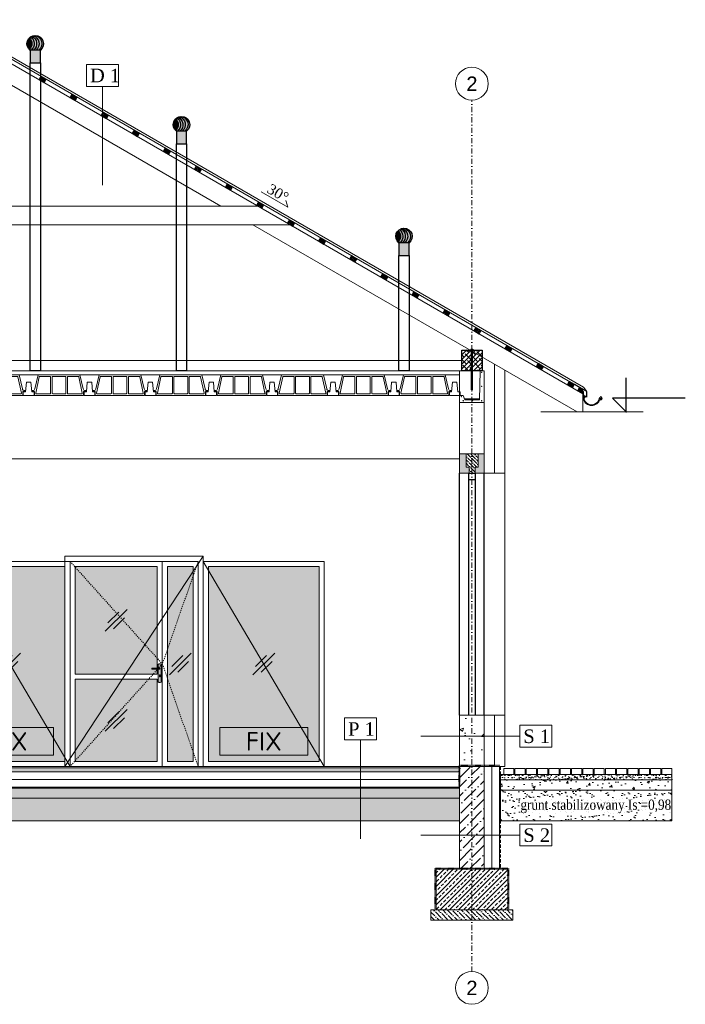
# Model space of a CAD drawing. Header units: millimetres. Extents: x -6697 to 21546, y -3389 to 18959.
# Tile 135 of 153: x 9009 to 9658, y -849 to 112. Entities that reach past the tile are written whole.
import ezdxf
from ezdxf.enums import TextEntityAlignment as Align

# ---------------------------------------------------------------- set-up
doc = ezdxf.new("R2010")
doc.units = ezdxf.units.MM
for name, pattern in [('0.5_0.5', [1, 0.5, -0.5]), ('ArcadiaLine11650385385916647520', [4, 2, -2]), ('ArcadiaLine3449077713', [0]), ('DASHDOT', [1, 0.5, -0.25, 0, -0.25]), ('DASHED2', [9.525, 6.35, -3.175]), ('DO', [1, 0.5, -0.24, 0.02, -0.24])]:
    doc.linetypes.add(name, pattern=pattern)
for name, color, linetype, lineweight in [('_0', 7, 'Continuous', 0), ('BS_3d-krokiew', 42, 'Continuous', 5), ('Dachy', 7, 'Continuous', 9), ('elewacja_projektowana', 7, 'Continuous', 5), ('elewacje', 7, 'Continuous', 9), ('IZOLACJA', 2, 'Continuous', 15), ('obrobki', 8, 'Continuous', 35), ('sciany_wew', 7, 'Continuous', 18), ('sciany_zew', 7, 'Continuous', 35), ('stolarka', 7, 'Continuous', 5)]:
    doc.layers.add(name, color=color, linetype=linetype, lineweight=lineweight)
for name, color, linetype in [('A-DRZ', 3, 'Continuous'), ('BA_3d-opis', 2, 'Continuous'), ('BS_osd', 1, 'DO'), ('BS_sru', 7, 'Continuous'), ('opisy', 7, 'Continuous')]:
    doc.layers.add(name, color=color, linetype=linetype)
doc.layers.add('pomocnicza', color=6, linetype='Continuous', lineweight=20, plot=False)
doc.layers.add('rury', color=7, linetype='Continuous', true_color=0xb8b8b8)
doc.styles.add('BIKTS', font='bikromsw.shx', dxfattribs={"width": 0.85})
doc.styles.add('ISO', font='isocpeur.ttf')
doc.styles.add('ISOC', font='isocpeur.ttf')
doc.styles.add('R_G ISOC', font='isocpeur.ttf')
doc.styles.add('SCIANY-100', font='ROMANS.SHX')
doc.styles.get("Standard").update_dxf_attribs({"font": 'arial.ttf'})
doc.linetypes.add('GRADZINOWANIE', pattern='A,0.00254,-2.54,[134,ltypeshp.shx,S=2.54,R=0,X=-2.54,Y=0],-5.08,[134,ltypeshp.shx,S=2.54,R=180,X=2.54,Y=0],-2.54', length=10.16254)

# ---------------------------------------------------------------- blocks, each defined once
blk = doc.blocks.new('m16')
at = {"layer": 'BS_osd', "ltscale": 0.5}
blk.add_line((-0.5, 28.16), (-0.5, -11.62), dxfattribs=at)
at = {"layer": 'BS_sru'}
for p, q in [((-1.5, 27.26), (-1.5, 27.46)), ((0.5, 27.46), (-1.5, 27.46)), ((-1.48, 28.09), (-1.48, 27.46)), ((0.48, 27.46), (-1.48, 27.46)), ((0.24, 28.16), (-1.24, 28.16)), ((-1, -4.82), (-1, 27.26)), ((-0.99, 28.09), (-0.99, 27.46)), ((-0.01, 28.09), (-0.01, 27.46)), ((0, -4.82), (0, 27.26)), ((0.48, 28.09), (0.48, 27.46)), ((0.5, 27.26), (0.5, 27.46)), ((-1, -11.42), (-1, -4.82)), ((0, -11.42), (0, -4.82)), ((0, -11.42), (-1, -11.42))]:
    blk.add_line(p, q, dxfattribs=at)
for centre, radius, start, end in [((-1.24, 27.7), 0.465, 58.15533, 121.84467), ((-0.5, 26.41), 1.76, 73.76424, 106.23576), ((0.24, 27.7), 0.465, 58.15533, 121.84467)]:
    blk.add_arc(centre, radius, start, end, dxfattribs=at)
at = {"layer": 'opisy'}
blk.add_line((0.5, 27.26), (-1.5, 27.26), dxfattribs=at)
blk = doc.blocks.new('nadproże KZN wieńcowe terriva 24 x 31')
at = {"color": 1, "linetype": 'ArcadiaLine3449077713', "lineweight": 5}
for p, q in [((-24, 0), (-24, 31)), ((-24, 31), (-20, 31)), ((-19.5, 2.5), (-20, 31)), ((-24, 0), (0, 0)), ((-19.518, 3.5), (-4.667, 3.5)), ((-19.5, 2.5), (-5, 2.5)), ((-3.5, 7), (-5, 2.5)), ((0, 7), (-3.5, 7)), ((0, 0), (0, 7))]:
    blk.add_line(p, q, dxfattribs=at)
at = {"color": 3, "linetype": 'ArcadiaLine3449077713', "lineweight": 5}
for centre in [(-21.5, 29.5), (-21.5, 15.8), (-21.5, 1.7), (-12.5, 1.7), (-3.5, 1.7), (-1.6, 5.75)]:
    blk.add_circle(centre, 0.25, dxfattribs=at)
blk = doc.blocks.new('3kreseczki szyby')
at = {"layer": 'stolarka', "lineweight": 5}
for points in [[(-10.61, -10.61), (10.61, 10.61)], [(-8.13, -2.47), (2.47, 8.13)], [(-2.47, -8.13), (8.13, 2.47)]]:
    blk.add_lwpolyline(points, dxfattribs=at)
blk = doc.blocks.new('*T168')
at = {"layer": 'stolarka', "color": 0, "linetype": 'ByBlock', "lineweight": -2, "transparency": 16777216}
for p, q in [((0, 0), (85.99, 0)), ((0, 0), (0, -27)), ((85.99, 0), (85.99, -27)), ((0, -27), (85.99, -27))]:
    blk.add_line(p, q, dxfattribs=at)
at = {"layer": 'stolarka', "color": 0, "transparency": 16777216, "insert": (43, -13.5), "char_height": 18, "width": 82.9912, "attachment_point": 5, "style": 'R_G ISOC'}
blk.add_mtext('FIX', dxfattribs=at)
blk = doc.blocks.new('okno 118x200 fix')
at = {"layer": 'elewacje', "true_color": 0x7fbfff}
h = blk.add_hatch(color=151, dxfattribs=at)
h.dxf.hatch_style = 1
h.paths.add_polyline_path([(5, 195), (113, 195), (113, 5), (5, 5)])
at = {"layer": 'pomocnicza'}
blk.add_lwpolyline([(0, 200), (118, 0)], dxfattribs=at)
at = {"layer": 'stolarka'}
for points in [[(0, 200), (118, 200), (118, 0), (0, 0)], [(5, 195), (113, 195), (113, 5), (5, 5)]]:
    blk.add_lwpolyline(points, close=True, dxfattribs=at)
blk.add_blockref('*T168', (16, 38))
at = {"layer": 'elewacje'}
blk.add_blockref('3kreseczki szyby', (59, 100), dxfattribs=at)
blk = doc.blocks.new('klamka')
at = {"layer": 'stolarka'}
h = blk.add_hatch(color=250, dxfattribs=at)
h.dxf.hatch_style = 1
edge = h.paths.add_edge_path()
edge.add_line((-0.38, 13.96), (-7.88, 13.96))
edge.add_line((-7.88, 13.96), (-7.88, 13.46))
edge.add_arc((-7.38, 13.46), 0.5, 180, 270)
edge.add_line((-7.38, 12.96), (0.12, 12.96))
edge.add_line((0.12, 12.96), (0.12, 13.46))
edge.add_arc((-0.38, 13.46), 0.5, 0, 90)
h = blk.add_hatch(color=250, dxfattribs=at)
h.dxf.hatch_style = 1
h.paths.add_polyline_path([(1.5, 17, 0.414214), (0.5, 18), (-0.5, 18, 0.414214), (-1.5, 17), (-1.5, 13.96), (-0.38, 13.96, -0.414214), (0.12, 13.46), (0.12, 12.96), (-1.5, 12.96), (-1.5, 1, 0.414214), (-0.5, 0), (0.5, 0, 0.414214), (1.5, 1)])
h.paths.add_polyline_path([(-0.1, 7.49), (0.1, 7.49, -0.414214), (0.4, 7.19), (0.4, 5.79, -0.414214), (0.1, 5.49), (-0.1, 5.49, -0.414214), (-0.4, 5.79), (-0.4, 7.19, -0.414214)], flags=16)
h = blk.add_hatch(color=9, dxfattribs=at)
h.dxf.hatch_style = 1
h.paths.add_polyline_path([(0.4, 7.19, 0.414214), (0.1, 7.49), (-0.1, 7.49, 0.414214), (-0.4, 7.19), (-0.4, 5.79, 0.414214), (-0.1, 5.49), (0.1, 5.49, 0.414214), (0.4, 5.79)])
for points in [[(-0.38, 13.96), (-7.88, 13.96), (-7.88, 13.46, 0.414214), (-7.38, 12.96), (0.12, 12.96), (0.12, 13.46, 0.414214)], [(0.1, 5.49), (-0.1, 5.49, -0.414214), (-0.4, 5.79), (-0.4, 7.19, -0.414214), (-0.1, 7.49), (0.1, 7.49, -0.414214), (0.4, 7.19), (0.4, 5.79, -0.414214)]]:
    blk.add_lwpolyline(points, format="xyb", close=True, dxfattribs=at)
blk.add_lwpolyline([(-1.5, 13.96), (-1.5, 17, -0.414214), (-0.5, 18), (0.5, 18, -0.414214), (1.5, 17), (1.5, 1, -0.414214), (0.5, 0), (-0.5, 0, -0.414214), (-1.5, 1), (-1.5, 12.96)], format="xyb", dxfattribs=at)
blk = doc.blocks.new('drzwi 135x200 białe')
at = {"layer": 'elewacje', "true_color": 0x7fbfff}
h = blk.add_hatch(color=151, dxfattribs=at)
h.dxf.hatch_style = 1
h.paths.add_polyline_path([(10, 195), (90, 195), (90, 90), (10, 90)])
h.paths.add_polyline_path([(100, 195), (125, 195), (125, 5), (100, 5)])
h.paths.add_polyline_path([(10, 85), (90, 85), (90, 5), (10, 5)])
at = {"layer": 'pomocnicza'}
blk.add_lwpolyline([(135, 205), (0, 0)], dxfattribs=at)
at = {"layer": 'stolarka'}
for points in [[(0, 205), (135, 205), (135, 0), (0, 0)], [(5, 200), (95, 200), (95, 0), (5, 0)], [(10, 195), (90, 195), (90, 90), (10, 90)], [(95, 200), (130, 200), (130, 0), (95, 0)], [(100, 195), (125, 195), (125, 5), (100, 5)], [(10, 85), (90, 85), (90, 5), (10, 5)]]:
    blk.add_lwpolyline(points, close=True, dxfattribs=at)
blk.add_lwpolyline([(5, 200), (95, 200), (95, 0)], dxfattribs=at)
at = {"layer": 'stolarka', "linetype": 'ArcadiaLine11650385385916647520', "ltscale": 0.5}
for points in [[(5, 200), (95, 100), (5, 0)], [(130, 200), (95, 100), (130, 0)]]:
    blk.add_lwpolyline(points, dxfattribs=at)
at = {"layer": 'elewacje'}
for p in [(50, 142.5), (112.5, 100), (50, 45)]:
    blk.add_blockref('3kreseczki szyby', p, dxfattribs=at)
at = {"layer": 'stolarka'}
blk.add_blockref('klamka', (92.5, 82), dxfattribs=at)
blk = doc.blocks.new('postak')
at = {"color": 3, "lineweight": 5}
for p, q in [((12700.5, -8265), (12668.1, -8400.6)), ((12711.4, -8284), (12677.5, -8444.4)), ((12700.5, -8265), (13108.5, -8265)), ((12716.3, -8280), (12817.4, -8280)), ((12822.4, -8285), (12822.4, -8445)), ((12837.4, -8285), (12837.4, -8445)), ((12842.4, -8280), (12966.7, -8280)), ((12971.7, -8285), (12971.7, -8445)), ((12986.7, -8285), (12986.7, -8445)), ((12991.7, -8280), (13092.8, -8280)), ((13097.6, -8283.8), (13131.6, -8445)), ((13108.5, -8265), (13141, -8400.6)), ((12640.5, -8428), (12640.5, -8418)), ((12640.5, -8418), (12648.3, -8418)), ((12640.5, -8428), (12664.5, -8428)), ((12664.5, -8465), (12664.5, -8428)), ((12682.5, -8450), (12817.4, -8450)), ((12842.4, -8450), (12966.7, -8450)), ((12991.7, -8450), (13126.6, -8450)), ((13144.5, -8428), (13168.5, -8428)), ((13144.5, -8465), (13144.5, -8428)), ((13160.8, -8418), (13168.5, -8418)), ((13168.5, -8428), (13168.5, -8418)), ((12664.5, -8465), (13144.5, -8465))]:
    blk.add_line(p, q, dxfattribs=at)
for centre, radius, start, end in [((12716.3, -8285), 5, 90, 168.08074), ((12817.4, -8285), 5, 0, 90), ((12842.4, -8285), 5, 90, 180), ((12966.7, -8285), 5, 0, 90), ((12991.7, -8285), 5, 90, 180), ((13092.8, -8285), 5, 13.45336, 90), ((12648.3, -8398), 20, 270, 352.58851), ((12682.5, -8445), 5, 172.58851, 270), ((12817.4, -8445), 5, 270, 0), ((12842.4, -8445), 5, 180, 270), ((12966.7, -8445), 5, 270, 0), ((12991.7, -8445), 5, 180, 270), ((13126.6, -8445), 5, 270, 7.41149), ((13160.8, -8398), 20, 187.41149, 270)]:
    blk.add_arc(centre, radius, start, end, dxfattribs=at)
blk = doc.blocks.new('*U367')
blk.add_lwpolyline([(1220.14, 359.18), (1162.5, 359.18), (1162.5, 379.18)])
blk.add_lwpolyline([(1162.5, 345.85), (1162.5, 359.18), (1149.17, 359.18)], close=True)
for p in [(1162.5, 345.85), (0, 0)]:
    blk.add_point(p)
at = {"style": 'ISOC', "flags": 2}
blk.add_attdef('WYSOKOŚĆ', text='', height=10, dxfattribs=at).set_placement((1165.15, 359.18), align=Align.BOTTOM_LEFT)
blk = doc.blocks.new('rynna')
at = {"layer": 'Dachy', "color": 8, "true_color": 0x757575}
for p, q in [((-17.17, -6.95), (-17.14, -7.44)), ((-16.75, -9.43), (-16.9, -8.78)), ((-0.74, -8.16), (-0.74, -2.17)), ((-0.25, -2.17), (-0.74, -2.17)), ((-0.25, -8.16), (-0.25, -3.62))]:
    blk.add_line(p, q, dxfattribs=at)
at = {"layer": 'Dachy', "color": 8, "lineweight": 30, "true_color": 0x757575}
for p, q in [((-3.71, -2.59), (-3.71, -7.74)), ((-3.71, -7.74), (-2.47, -6.45))]:
    blk.add_line(p, q, dxfattribs=at)
at = {"layer": 'Dachy', "color": 8, "true_color": 0x757575}
for points in [[(-0.74, -7.18), (-0.94, -5.79, 0.735368), (-1.17, -5.75), (-2.04, -7.53, 0.185047), (-2.04, -7.62), (-1.69, -8.87)], [(-0.74, -7.98), (-1, -6.2, 0.735368), (-1.23, -6.16), (-1.9, -7.54, 0.185047), (-1.91, -7.63), (-1.57, -8.83)]]:
    blk.add_lwpolyline(points, format="xyb", dxfattribs=at)
blk.add_lwpolyline([(-0.25, -2.17), (0, -2.17), (0, -5.7), (-0.25, -5.7)], close=True, dxfattribs=at)
for centre, radius, start, end in [((-17.05, -8.73), 1.78, 94.11771, 275.41696), ((-17.05, -8.73), 1.29, 94.11771, 275.41696), ((-17, -8.79), 1.01, 1.69516, 180), ((-17, -8.79), 1.01, 180, 259.80116), ((-17.26, -9.23), 0.552, 278.75713, 338.66039), ((-8.53, -7.55), 8.3, 203.81577, 355.82038), ((-8.53, -7.55), 7.56, 187.41271, 10.19293), ((-8.53, -7.55), 7.81, 203.18701, 355.54869), ((-17.14, -11.94), 1.45, 42.65252, 83.76767), ((-17.14, -11.94), 1.94, 42.65252, 83.76767)]:
    blk.add_arc(centre, radius, start, end, dxfattribs=at)
blk = doc.blocks.new('nasada')
h = blk.add_hatch(color=8)
h.set_gradient(color1=(117, 117, 117), rotation=90, one_color=1, tint=1, name='CURVED')
h.paths.add_polyline_path([(29813.2, 8474.78), (29814.86, 8474.78, -0.66831), (29819.08, 8488.98, 0.746061)])
h = blk.add_hatch(color=8)
h.set_gradient(color1=(117, 117, 117), rotation=90, one_color=1, tint=1, name='CURVED')
h.paths.add_polyline_path([(29820.38, 8488.73, 0.041444), (29819.08, 8488.98, 0.66831), (29814.86, 8474.78), (29817.47, 8474.78, -0.609971)])
h = blk.add_hatch(color=8)
h.set_gradient(color1=(117, 117, 117), rotation=90, one_color=1, tint=1, name='CURVED')
h.paths.add_polyline_path([(29817.47, 8474.78), (29819.82, 8474.78, -0.557597), (29821.56, 8488.31, 0.039082), (29820.38, 8488.73, 0.609971)])
h = blk.add_hatch(color=8)
h.set_gradient(color1=(117, 117, 117), rotation=90, one_color=1, tint=1, name='CURVED')
h.paths.add_polyline_path([(29819.82, 8474.78), (29822.2, 8474.78, -0.503033), (29822.75, 8487.64, 0.042611), (29821.56, 8488.31, 0.557597)])
h = blk.add_hatch(color=8)
h.set_gradient(color1=(117, 117, 117), rotation=90, one_color=1, tint=1, name='CURVED')
h.paths.add_polyline_path([(29823.88, 8486.71, 0.045767), (29822.75, 8487.64, 0.503033), (29822.2, 8474.78), (29823.3, 8474.78, 0.024385), (29823.88, 8475.3, -0.418035)])
h = blk.add_hatch(color=8)
h.set_gradient(color1=(117, 117, 117), rotation=90, one_color=1, tint=1, name='CURVED')
h.paths.add_polyline_path([(29825.16, 8485.07, 0.065216), (29823.88, 8486.71, 0.418035), (29823.88, 8475.3, 0.065216), (29825.16, 8476.94, -0.272144)])
h = blk.add_hatch(color=8)
h.set_gradient(color1=(117, 117, 117), rotation=90, one_color=1, tint=1, name='CURVED')
h.paths.add_polyline_path([(29825.16, 8476.94, 0.272144), (29825.16, 8485.07, 0.272144)])
h = blk.add_hatch(color=8)
h.set_gradient(color1=(117, 117, 117), one_color=1, tint=1, name='CYLINDER')
h.paths.add_polyline_path([(29813.22, 8462.3), (29823.28, 8462.3), (29823.28, 8474.78), (29813.22, 8474.78)])
at = {"layer": 'rury'}
blk.add_lwpolyline([(29813.22, 8474.78), (29823.28, 8474.78), (29823.28, 8462.3), (29813.22, 8462.3)], close=True, dxfattribs=at)
for centre, start, end in [((29818.25, 8481.01), 308.88666, 231.11334), ((29819.91, 8481.01), 95.93991, 230.96076), ((29822.52, 8481.01), 105.43277, 230.96076), ((29824.87, 8481.01), 114.3852, 230.96076), ((29827.25, 8481.01), 124.14511, 230.96076), ((29829.52, 8481.01), 134.62673, 225.37327), ((29832.07, 8481.01), 149.55197, 210.44803)]:
    blk.add_arc(centre, 8.02, start, end, dxfattribs=at)

msp = doc.modelspace()

# ---------------------------------------------------------------- hatches: boundary and pattern name
h = msp.add_hatch()
h.set_pattern_fill('ANSI38', color=0, style=0)
h.set_pattern_definition([(45, (10322.4027, -127.862), (-2.245064, 2.245064), []), (135, (10322.4027, -127.862), (-6.735192, 2.245064), [7.9375, -4.7625])])
h.paths.add_polyline_path([(9460.01, -230.86), (9440.01, -230.86), (9440.01, -210.86), (9460.01, -210.86)])
at = {"layer": 'BS_3d-krokiew'}
h = msp.add_hatch(dxfattribs=at)
h.set_pattern_fill('ANSI38', color=256, scale=0.25, angle=35, style=0)
h.set_pattern_definition([(110, (15816.2989, -1108.786), (0.74588102, 0.27147849), []), (20, (15816.2989, -1108.786), (1.76324052, -0.20292404), [1.984375, -1.190625])])
h.paths.add_polyline_path([(9032.74, 49.94), (9027.55, 52.94), (9029.55, 56.41), (9034.74, 53.41)])
h = msp.add_hatch(dxfattribs=at)
h.set_pattern_fill('ANSI38', color=256, scale=0.25, angle=35, style=0)
h.set_pattern_definition([(110, (15846.6098, -1126.286), (0.74588102, 0.27147849), []), (20, (15846.6098, -1126.286), (1.76324052, -0.20292404), [1.984375, -1.190625])])
h.paths.add_polyline_path([(9063.05, 32.44), (9057.86, 35.44), (9059.86, 38.91), (9065.05, 35.91)])
h = msp.add_hatch(dxfattribs=at)
h.set_pattern_fill('ANSI38', color=256, scale=0.25, angle=35, style=0)
h.set_pattern_definition([(110, (15876.92066, -1143.786), (0.74588102, 0.27147849), []), (20, (15876.92066, -1143.786), (1.76324052, -0.20292404), [1.984375, -1.190625])])
h.paths.add_polyline_path([(9093.37, 14.94), (9088.17, 17.94), (9090.17, 21.41), (9095.37, 18.41)])
h = msp.add_hatch(dxfattribs=at)
h.set_pattern_fill('ANSI38', color=256, scale=0.25, angle=35, style=0)
h.set_pattern_definition([(110, (15907.23155, -1161.286), (0.74588102, 0.27147849), []), (20, (15907.23155, -1161.286), (1.76324052, -0.20292404), [1.984375, -1.190625])])
h.paths.add_polyline_path([(9123.68, -2.56), (9118.48, 0.44), (9120.48, 3.91), (9125.68, 0.91)])
h = msp.add_hatch(dxfattribs=at)
h.set_pattern_fill('ANSI38', color=256, scale=0.25, angle=35, style=0)
h.set_pattern_definition([(110, (15937.5424, -1178.786), (0.74588102, 0.27147849), []), (20, (15937.5424, -1178.786), (1.76324052, -0.20292404), [1.984375, -1.190625])])
h.paths.add_polyline_path([(9153.99, -20.06), (9148.79, -17.06), (9150.79, -13.59), (9155.99, -16.59)])
h = msp.add_hatch(dxfattribs=at)
h.set_pattern_fill('ANSI38', color=256, scale=0.25, angle=35, style=0)
h.set_pattern_definition([(110, (15967.8533, -1196.286), (0.74588102, 0.27147849), []), (20, (15967.8533, -1196.286), (1.76324052, -0.20292404), [1.984375, -1.190625])])
h.paths.add_polyline_path([(9184.3, -37.56), (9179.1, -34.56), (9181.1, -31.09), (9186.3, -34.09)])
h = msp.add_hatch(dxfattribs=at)
h.set_pattern_fill('ANSI38', color=256, scale=0.25, angle=35, style=0)
h.set_pattern_definition([(110, (15998.1642, -1213.786), (0.74588102, 0.27147849), []), (20, (15998.1642, -1213.786), (1.76324052, -0.20292404), [1.984375, -1.190625])])
h.paths.add_polyline_path([(9214.61, -55.06), (9209.41, -52.06), (9211.41, -48.59), (9216.61, -51.59)])
h = msp.add_hatch(dxfattribs=at)
h.set_pattern_fill('ANSI38', color=256, scale=0.25, angle=35, style=0)
h.set_pattern_definition([(110, (16028.4751, -1231.286), (0.74588102, 0.27147849), []), (20, (16028.4751, -1231.286), (1.76324052, -0.20292404), [1.984375, -1.190625])])
h.paths.add_polyline_path([(9244.92, -72.56), (9239.72, -69.56), (9241.72, -66.09), (9246.92, -69.09)])
h = msp.add_hatch(dxfattribs=at)
h.set_pattern_fill('ANSI38', color=256, scale=0.25, angle=35, style=0)
h.set_pattern_definition([(110, (16058.786, -1248.786), (0.74588102, 0.27147849), []), (20, (16058.786, -1248.786), (1.76324052, -0.20292404), [1.984375, -1.190625])])
h.paths.add_polyline_path([(9275.23, -90.06), (9270.03, -87.06), (9272.03, -83.59), (9277.23, -86.59)])
h = msp.add_hatch(dxfattribs=at)
h.set_pattern_fill('ANSI38', color=256, scale=0.25, angle=35, style=0)
h.set_pattern_definition([(110, (16089.0969, -1266.286), (0.74588102, 0.27147849), []), (20, (16089.0969, -1266.286), (1.76324052, -0.20292404), [1.984375, -1.190625])])
h.paths.add_polyline_path([(9305.54, -107.56), (9300.35, -104.56), (9302.35, -101.09), (9307.54, -104.09)])
h = msp.add_hatch(dxfattribs=at)
h.set_pattern_fill('ANSI38', color=256, scale=0.25, angle=35, style=0)
h.set_pattern_definition([(110, (16119.4078, -1283.786), (0.74588102, 0.27147849), []), (20, (16119.4078, -1283.786), (1.76324052, -0.20292404), [1.984375, -1.190625])])
h.paths.add_polyline_path([(9335.85, -125.06), (9330.66, -122.06), (9332.66, -118.59), (9337.85, -121.59)])
h = msp.add_hatch(dxfattribs=at)
h.set_pattern_fill('ANSI38', color=256, scale=0.25, angle=35, style=0)
h.set_pattern_definition([(110, (16149.71866, -1301.286), (0.74588102, 0.27147849), []), (20, (16149.71866, -1301.286), (1.76324052, -0.20292404), [1.984375, -1.190625])])
h.paths.add_polyline_path([(9366.16, -142.56), (9360.97, -139.56), (9362.97, -136.09), (9368.16, -139.09)])
h = msp.add_hatch(dxfattribs=at)
h.set_pattern_fill('ANSI38', color=256, scale=0.25, angle=35, style=0)
h.set_pattern_definition([(110, (16180.02955, -1318.786), (0.74588102, 0.27147849), []), (20, (16180.02955, -1318.786), (1.76324052, -0.20292404), [1.984375, -1.190625])])
h.paths.add_polyline_path([(9396.47, -160.06), (9391.28, -157.06), (9393.28, -153.59), (9398.47, -156.59)])
h = msp.add_hatch(dxfattribs=at)
h.set_pattern_fill('ANSI38', color=256, scale=0.25, angle=35, style=0)
h.set_pattern_definition([(110, (16210.3404, -1336.286), (0.74588102, 0.27147849), []), (20, (16210.3404, -1336.286), (1.76324052, -0.20292404), [1.984375, -1.190625])])
h.paths.add_polyline_path([(9426.78, -177.56), (9421.59, -174.56), (9423.59, -171.09), (9428.78, -174.09)])
h = msp.add_hatch(dxfattribs=at)
h.set_pattern_fill('ANSI38', color=256, scale=0.25, angle=35, style=0)
h.set_pattern_definition([(110, (16240.6513, -1353.786), (0.74588102, 0.27147849), []), (20, (16240.6513, -1353.786), (1.76324052, -0.20292404), [1.984375, -1.190625])])
h.paths.add_polyline_path([(9457.1, -195.06), (9451.9, -192.06), (9453.9, -188.59), (9459.1, -191.59)])
h = msp.add_hatch(dxfattribs=at)
h.set_pattern_fill('ANSI38', color=256, scale=0.25, angle=35, style=0)
h.set_pattern_definition([(110, (16270.9622, -1371.286), (0.74588102, 0.27147849), []), (20, (16270.9622, -1371.286), (1.76324052, -0.20292404), [1.984375, -1.190625])])
h.paths.add_polyline_path([(9487.41, -212.56), (9482.21, -209.56), (9484.21, -206.09), (9489.41, -209.09)])
h = msp.add_hatch(dxfattribs=at)
h.set_pattern_fill('ANSI38', color=256, scale=0.25, angle=35, style=0)
h.set_pattern_definition([(110, (16301.2731, -1388.786), (0.74588102, 0.27147849), []), (20, (16301.2731, -1388.786), (1.76324052, -0.20292404), [1.984375, -1.190625])])
h.paths.add_polyline_path([(9517.72, -230.06), (9512.52, -227.06), (9514.52, -223.59), (9519.72, -226.59)])
h = msp.add_hatch(dxfattribs=at)
h.set_pattern_fill('ANSI38', color=256, scale=0.25, angle=35, style=0)
h.set_pattern_definition([(110, (16331.584, -1406.286), (0.74588102, 0.27147849), []), (20, (16331.584, -1406.286), (1.76324052, -0.20292404), [1.984375, -1.190625])])
h.paths.add_polyline_path([(9548.03, -247.56), (9542.83, -244.56), (9544.83, -241.09), (9550.03, -244.09)])
h = msp.add_hatch(dxfattribs=at)
h.set_pattern_fill('ANSI38', color=256, scale=0.25, angle=-95, style=0)
h.set_pattern_definition([(340, (2826.4668, -4571.66864), (-0.27147849, -0.74588102), []), (250, (2826.4668, -4571.66864), (-1.288837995, -1.22028355), [1.984375, -1.190625])])
h.paths.add_polyline_path([(9558.2, -253.43), (9558.58, -249.03), (9555, -246.96), (9553, -250.43)])
at = {"layer": 'sciany_wew', "lineweight": 5}
h = msp.add_hatch(dxfattribs=at)
h.set_pattern_fill('CONCRETE', color=256, scale=5, pattern_type=2)
h.set_pattern_definition([(50, (-9525.674, -6697.376), (35.86301, -3.137607), [3.75, -41.25]), (355, (-9525.674, -6697.376), (-6.93757, 37.60961), [3, -33]), (100.4514, (-9522.686, -6697.637), (28.92547, 34.47198), [3.18701, -35.057106]), (46.1842, (-9525.674, -6687.376), (53.36205, -8.27595), [5.625, -61.875]), (96.6356, (-9521.23, -6688.065), (46.73314, 48.7059), [4.78051, -52.58565]), (351.1842, (-9525.674, -6687.376), (46.7331, 48.70593), [4.5, -49.5]), (21, (-9520.674, -6689.876), (29.845353, -20.130945), [3.75, -41.25]), (326, (-9520.674, -6689.876), (12.16577, 36.2575), [3, -33]), (71.4514, (-9518.187, -6691.553), (42.01113, 16.126525), [3.18701, -35.057106]), (37.5, (-9525.674, -6697.376), (0.607993, 16.644693), [0, -32.6, 0, -33.5, 0, -33.125]), (7.5, (-9525.674, -6697.376), (13.153477, 19.720586), [0, -19.1, 0, -31.85, 0, -12.625]), (327.5, (-9536.824, -6697.376), (26.691122, -1.127744), [0, -12.5, 0, -39, 0, -51.75]), (317.5, (-9541.824, -6697.376), (29.159308, 5.00525), [0, -16.25, 0, -25.9, 0, -36.75])])
h.paths.add_polyline_path([(9462.01, -566.86), (9438.01, -566.86), (9438.01, -616.86), (9462.01, -616.86)])
at = {"layer": 'sciany_zew', "lineweight": 5}
for points in [[(9438.01, -311.86), (9438.01, -330.86), (9447.23, -330.86), (9447.23, -324.86), (9444.23, -324.86), (9444.23, -311.86)], [(9462.01, -311.86), (9462.01, -330.86), (9453.01, -330.86), (9453.01, -324.86), (9456.01, -324.86), (9456.01, -311.86)]]:
    msp.add_hatch(color=34, dxfattribs=at).paths.add_polyline_path(points)
h = msp.add_hatch(dxfattribs=at)
h.set_pattern_fill('ANSI36', color=256, scale=0.75, angle=90, style=0)
h.set_pattern_definition([(135, (-34288.1586, -5822.8412), (-4.63044456, 1.26284852), [5.953125, -1.190625, 0, -1.190625])])
h.paths.add_polyline_path([(9444.23, -311.86), (9456.01, -311.86), (9456.01, -324.86), (9453.01, -324.86), (9453.01, -330.86), (9447.23, -330.86), (9447.23, -324.86), (9444.23, -324.86)])
h = msp.add_hatch(dxfattribs=at)
h.set_pattern_fill('ANSI36', color=256, style=0)
h.set_pattern_definition([(45, (-22731.0993, -3448.678), (1.68379802, 6.17392608), [7.9375, -1.5875, 0, -1.5875])])
h.paths.add_polyline_path([(8438.01, -618.06), (9438.01, -618.06), (9438.01, -622.06), (8438.01, -622.06)])
h = msp.add_hatch(dxfattribs=at)
h.set_pattern_fill('ANSI36', color=256, scale=2, style=0)
h.set_pattern_definition([(45, (-20934.302, -3448.678), (3.367596, 12.3478522), [15.875, -3.175, 0, -3.175])])
h.paths.add_polyline_path([(9462.01, -616.86), (9438.01, -616.86), (9438.01, -716.86), (9462.01, -716.86)])
h = msp.add_hatch(dxfattribs=at)
h.set_pattern_fill('AR-SAND', color=256, scale=0.75, style=0)
h.set_pattern_definition([(37.5, (-22202.092, -3450.6718), (-0.14173506, 4.33535348), [0, -3.42, 0, -3.825, 0, -3.65625]), (7.5, (-22202.092, -3450.672), (3.9819976, 6.3498286), [0, -1.845, 0, -3.0825, 0, -1.18125]), (327.5, (-22204.8594, -3450.6718), (7.0068192, 0.01273287), [0, -1.125, 0, -4.05, 0, -5.2875]), (317.5, (-22204.8594, -3450.672), (6.7637849, 1.97477), [0, -0.5625, 0, -2.655, 0, -3.0375])])
h.paths.add_polyline_path([(9478.01, -624.86), (9645.15, -624.86), (9645.15, -629.86), (9478.01, -629.86)])
h = msp.add_hatch(dxfattribs=at)
h.set_pattern_fill('AR-CONC', color=256, style=0)
h.set_pattern_definition([(50, (-22202.092, -3450.672), (21.517849, -1.882537), [2.25, -24.75]), (355, (-22202.092, -3450.672), (-4.162544, 22.565759), [1.8, -19.8]), (100.451, (-22200.299, -3450.829), (17.355417, 20.683103), [1.91221, -21.0343]), (46.1842, (-22202.092, -3444.672), (32.017229, -4.965535), [3.375, -37.125]), (96.6356, (-22199.424, -3445.086), (28.039933, 29.2235), [2.86831, -31.5514]), (351.184, (-22202.092, -3444.672), (28.03992, 29.22351), [2.7, -29.7]), (21, (-22199.092, -3446.172), (17.907263, -12.078564), [2.25, -24.75]), (326, (-22199.092, -3446.172), (7.299454, 21.754499), [1.8, -19.8]), (71.4514, (-22197.6, -3447.178), (25.20669, 9.675952), [1.91221, -21.0343]), (37.5, (-22202.092, -3450.672), (0.3647957, 9.9868156), [0, -19.56, 0, -20.1, 0, -19.875]), (7.5, (-22202.092, -3450.672), (7.892086, 11.8323514), [0, -11.46, 0, -19.11, 0, -7.575]), (327.5, (-22208.782, -3450.672), (16.014673, -0.6766462), [0, -7.5, 0, -23.4, 0, -31.05]), (317.5, (-22211.782, -3450.672), (17.495585, 3.0031495), [0, -9.75, 0, -15.54, 0, -22.05])])
h.paths.add_polyline_path([(9478.01, -629.86), (9645.15, -629.86), (9645.15, -639.86), (9478.01, -639.86)])
h = msp.add_hatch(dxfattribs=at)
h.set_pattern_fill('ANSI36', color=256, scale=2, style=0)
h.set_pattern_definition([(45, (-22731.0993, -3451.678), (3.367596, 12.3478522), [15.875, -3.175, 0, -3.175])])
h.paths.add_polyline_path([(8438.01, -637.94), (9438.01, -637.94), (9438.01, -647.94), (8438.01, -647.94)])
h = msp.add_hatch(dxfattribs=at)
h.set_pattern_fill('AR-SAND', color=2, scale=0.2, style=0)
h.set_pattern_definition([(37.5, (-8974.674, -6697.3695), (-0.3200063, 9.7882647), [0, -7.7216, 0, -8.636, 0, -8.255]), (7.5, (-8974.674, -6697.37), (8.990466, 14.336502), [0, -4.1656, 0, -6.9596, 0, -2.667]), (327.5, (-8980.923, -6697.3695), (15.8198474, 0.0287437), [0, -2.54, 0, -9.144, 0, -11.938]), (317.5, (-8980.923, -6697.37), (15.271129, 4.458586), [0, -1.27, 0, -5.9944, 0, -6.858])])
h.paths.add_polyline_path([(9478.01, -639.97), (9645.15, -639.86), (9645.15, -669.86), (9478.01, -669.86)])
h = msp.add_hatch(dxfattribs=at)
h.set_pattern_fill('AR-SAND', color=2, scale=0.2, style=0)
h.set_pattern_definition([(37.5, (-8693.674, -6697.376), (-0.3200063, 9.7882647), [0, -7.7216, 0, -8.636, 0, -8.255]), (7.5, (-8693.674, -6697.376), (8.990466, 14.336502), [0, -4.1656, 0, -6.9596, 0, -2.667]), (327.5, (-8699.923, -6697.376), (15.8198474, 0.0287437), [0, -2.54, 0, -9.144, 0, -11.938]), (317.5, (-8699.923, -6697.376), (15.271129, 4.458586), [0, -1.27, 0, -5.9944, 0, -6.858])])
h.paths.add_polyline_path([(8438.01, -647.94), (9438.01, -647.94), (9438.01, -669.74), (8438.01, -669.74)])
h = msp.add_hatch(dxfattribs=at)
h.set_pattern_fill('ANSI33', color=256)
h.set_pattern_definition([(45, (-33274.3717, -5903.841), (-4.4901281, 4.4901281), []), (45, (-33269.8815, -5903.841), (-4.4901281, 4.4901281), [3.175, -1.5875])])
h.paths.add_polyline_path([(9485.01, -716.86), (9415.01, -716.86), (9415.01, -756.86), (9485.01, -756.86)])
h = msp.add_hatch(dxfattribs=at)
h.set_pattern_fill('ANSI36', color=256, angle=90)
h.set_pattern_definition([(135, (-33274.3717, -5898.8412), (-6.17392608, 1.68379802), [7.9375, -1.5875, 0, -1.5875])])
h.paths.add_polyline_path([(9440.01, -756.86), (9410.01, -756.86), (9410.01, -766.86), (9440.01, -766.86)])
h.paths.add_polyline_path([(9490.01, -756.86), (9440.01, -756.86), (9440.01, -766.86), (9490.01, -766.86)])

# ---------------------------------------------------------------- linework, layer by layer
at = {"color": 4, "linetype": 'DASHED2', "lineweight": 5, "ltscale": 0.5}
for p, q in [((9478.01, -616.86), (9478.01, -716.86)), ((9438.01, -637.64), (8438.01, -637.64))]:
    msp.add_line(p, q, dxfattribs=at)
at = {"lineweight": 5}
msp.add_line((9644.77, -624.86), (9481.01, -624.86), dxfattribs=at)
at = {"color": 4, "linetype": 'DASHED2', "lineweight": 5}
msp.add_line((9438.01, -637.34), (8438.01, -637.34), dxfattribs=at)
at = {"color": 0}
msp.add_lwpolyline([(9460.01, -230.86), (9440.01, -230.86), (9440.01, -210.86), (9460.01, -210.86)], close=True, dxfattribs=at)
at = {"lineweight": 5}
for points in [[(9015.45, -241.86), (9019.75, -241.86), (9020.6, -251.36), (9022.85, -251.36), (9022.85, -254.86), (9012.35, -254.86), (9012.35, -251.36), (9014.6, -251.36), (9015.45, -241.86)], [(9074.83, -241.86), (9079.13, -241.86), (9079.98, -251.36), (9082.23, -251.36), (9082.23, -254.86), (9071.73, -254.86), (9071.73, -251.36), (9073.98, -251.36), (9074.83, -241.86)], [(9134.21, -241.86), (9138.51, -241.86), (9139.36, -251.36), (9141.61, -251.36), (9141.61, -254.86), (9131.11, -254.86), (9131.11, -251.36), (9133.36, -251.36), (9134.21, -241.86)], [(9193.58, -241.86), (9197.88, -241.86), (9198.73, -251.36), (9200.98, -251.36), (9200.98, -254.86), (9190.48, -254.86), (9190.48, -251.36), (9192.73, -251.36), (9193.58, -241.86)], [(9252.96, -241.86), (9257.26, -241.86), (9258.11, -251.36), (9260.36, -251.36), (9260.36, -254.86), (9249.86, -254.86), (9249.86, -251.36), (9252.11, -251.36), (9252.96, -241.86)], [(9312.33, -241.86), (9316.63, -241.86), (9317.48, -251.36), (9319.73, -251.36), (9319.73, -254.86), (9309.23, -254.86), (9309.23, -251.36), (9311.48, -251.36), (9312.33, -241.86)], [(9371.71, -241.86), (9376.01, -241.86), (9376.86, -251.36), (9379.11, -251.36), (9379.11, -254.86), (9368.61, -254.86), (9368.61, -251.36), (9370.86, -251.36), (9371.71, -241.86)], [(9431.09, -241.86), (9435.39, -241.86), (9436.24, -251.36), (9438.49, -251.36), (9438.49, -254.86), (9427.99, -254.86), (9427.99, -251.36), (9430.24, -251.36), (9431.09, -241.86)]]:
    msp.add_lwpolyline(points, dxfattribs=at)
at = {"layer": '_0', "lineweight": 5}
msp.add_lwpolyline([(9438.01, -330.86), (9462.01, -330.86)], dxfattribs=at)
at = {"layer": 'A-DRZ', "color": 1}
for points in [[(9438.01, -566.86), (9438.01, -330.86)], [(9462.01, -566.86), (9462.01, -330.86)]]:
    msp.add_lwpolyline(points, dxfattribs=at)
at = {"layer": 'A-DRZ'}
for points in [[(9447.12, -566.86), (9447.12, -330.86), (9453.12, -330.86), (9453.12, -566.86)], [(9447.12, -336.86), (9453.12, -336.86)]]:
    msp.add_lwpolyline(points, dxfattribs=at)
at = {"layer": 'BS_3d-krokiew'}
for points in [[(9558.2, -253.43), (8938.01, 104.64)], [(9205.22, -70.42), (8938.01, 83.85)], [(8634.8, -70.42), (9241.22, -70.42)], [(8603.62, -88.42), (9272.4, -88.42)], [(9552.65, -271.01), (9236.4, -88.42)], [(9558.2, -248.81), (9558.2, -271.01), (9552.65, -271.01)], [(9558.58, -249.03), (9555, -246.96), (9553, -250.43), (9558.2, -253.43)]]:
    msp.add_lwpolyline(points, dxfattribs=at)
for points in [[(9032.74, 49.94), (9027.55, 52.94), (9029.55, 56.41), (9034.74, 53.41)], [(9063.05, 32.44), (9057.86, 35.44), (9059.86, 38.91), (9065.05, 35.91)], [(9093.37, 14.94), (9088.17, 17.94), (9090.17, 21.41), (9095.37, 18.41)], [(9123.68, -2.56), (9118.48, 0.44), (9120.48, 3.91), (9125.68, 0.91)], [(9153.99, -20.06), (9148.79, -17.06), (9150.79, -13.59), (9155.99, -16.59)], [(9184.3, -37.56), (9179.1, -34.56), (9181.1, -31.09), (9186.3, -34.09)], [(9214.61, -55.06), (9209.41, -52.06), (9211.41, -48.59), (9216.61, -51.59)], [(9244.92, -72.56), (9239.72, -69.56), (9241.72, -66.09), (9246.92, -69.09)], [(9275.23, -90.06), (9270.03, -87.06), (9272.03, -83.59), (9277.23, -86.59)], [(9305.54, -107.56), (9300.35, -104.56), (9302.35, -101.09), (9307.54, -104.09)], [(9335.85, -125.06), (9330.66, -122.06), (9332.66, -118.59), (9337.85, -121.59)], [(9366.16, -142.56), (9360.97, -139.56), (9362.97, -136.09), (9368.16, -139.09)], [(9396.47, -160.06), (9391.28, -157.06), (9393.28, -153.59), (9398.47, -156.59)], [(9426.78, -177.56), (9421.59, -174.56), (9423.59, -171.09), (9428.78, -174.09)], [(9457.1, -195.06), (9451.9, -192.06), (9453.9, -188.59), (9459.1, -191.59)], [(9487.41, -212.56), (9482.21, -209.56), (9484.21, -206.09), (9489.41, -209.09)], [(9517.72, -230.06), (9512.52, -227.06), (9514.52, -223.59), (9519.72, -226.59)], [(9548.03, -247.56), (9542.83, -244.56), (9544.83, -241.09), (9550.03, -244.09)]]:
    msp.add_lwpolyline(points, close=True, dxfattribs=at)
at = {"layer": 'Dachy'}
for points in [[(9270.42, -71.23), (9244.44, -56.23)], [(9270.42, -71.23), (9268.53, -64.89)], [(9550.03, -244.09), (9562.23, -251.14), (9561.91, -251.56)]]:
    msp.add_lwpolyline(points, dxfattribs=at)
at = {"layer": 'elewacja_projektowana', "linetype": 'GRADZINOWANIE', "ltscale": 0.18}
msp.add_lwpolyline([(8436.01, -220.86), (9440.01, -220.86)], dxfattribs=at)
at = {"layer": 'elewacja_projektowana', "linetype": 'GRADZINOWANIE', "ltscale": 0.19}
for points in [[(9472.01, -330.86), (9472.01, -224.45)], [(9472.01, -616.86), (9472.01, -566.86)]]:
    msp.add_lwpolyline(points, dxfattribs=at)
at = {"layer": 'elewacja_projektowana', "linetype": 'GRADZINOWANIE', "ltscale": 0.14}
for points in [[(9469.51, -616.86), (9469.51, -716.86)], [(8438.01, -629.56), (9438.01, -629.56)]]:
    msp.add_lwpolyline(points, dxfattribs=at)
at = {"layer": 'IZOLACJA', "color": 4, "linetype": '0.5_0.5', "lineweight": 40}
for points in [[(9477.01, -616.36), (9437.51, -616.36), (9437.51, -637.06)], [(9414.51, -756.86), (9414.51, -716.36), (9485.51, -716.36), (9485.51, -756.86)]]:
    msp.add_lwpolyline(points, dxfattribs=at)
at = {"layer": 'obrobki', "color": 34, "lineweight": 5}
for points in [[(9438.01, -311.86), (9438.01, -330.86), (9447.23, -330.86), (9447.23, -324.86), (9444.23, -324.86), (9444.23, -311.86)], [(9462.01, -311.86), (9462.01, -330.86), (9453.01, -330.86), (9453.01, -324.86), (9456.01, -324.86), (9456.01, -311.86)]]:
    msp.add_lwpolyline(points, close=True, dxfattribs=at)
at = {"layer": 'opisy', "linetype": 'DASHDOT', "lineweight": 5, "ltscale": 10}
msp.add_lwpolyline([(9450.01, -816.86), (9450.01, 33.14)], dxfattribs=at)
at = {"layer": 'opisy', "lineweight": 5}
for centre in [(9450.01, 49.14), (9450.01, -832.86)]:
    msp.add_circle(centre, 16, dxfattribs=at)
at = {"layer": 'rury'}
for points in [[(9018.98, 69.49), (9029.05, 69.49), (9029.05, -230.86), (9018.98, -230.86)], [(9161.68, -9.51), (9171.74, -9.51), (9171.74, -230.86), (9161.68, -230.86)], [(9378.68, -118.51), (9388.74, -118.51), (9388.74, -230.86), (9378.68, -230.86)]]:
    msp.add_lwpolyline(points, close=True, dxfattribs=at)
at = {"layer": 'sciany_wew'}
for points in [[(9558.77, -246.83), (8938.01, 111.56)], [(9558.58, -249.03), (8938.01, 109.26)], [(9462.01, -330.86), (9482.01, -330.86), (9482.01, -230.23)], [(8438.01, -230.86), (9438.01, -230.86)], [(8438.01, -234.86), (9438.01, -234.86)], [(9462.01, -230.86), (9438.01, -230.86), (9438.01, -254.86)], [(9562.23, -251.14), (9558.77, -246.83)], [(9558.2, -253.43), (9558.2, -271.01)], [(9517.16, -271.01), (9617.16, -271.01)], [(8438.01, -316.86), (9438.01, -316.86)], [(9482.01, -566.86), (9482.01, -330.86), (9462.01, -330.86)], [(9462.01, -616.86), (9482.01, -616.86), (9482.01, -526.86)], [(9438.01, -616.86), (9438.01, -566.86), (9482.01, -566.86)], [(9462.01, -616.86), (9482.01, -616.86), (9482.01, -566.86)], [(9438.01, -616.86), (8438.01, -616.86)]]:
    msp.add_lwpolyline(points, dxfattribs=at)
for points in [[(9462.01, -261.86), (9438.01, -261.86), (9438.01, -311.86), (9462.01, -311.86)], [(9438.01, -311.86), (9438.01, -330.86), (9462.01, -330.86), (9462.01, -311.86)]]:
    msp.add_lwpolyline(points, close=True, dxfattribs=at)
at = {"layer": 'sciany_wew', "lineweight": 5}
for points in [[(9438.01, -616.86), (9438.01, -566.86)], [(9462.01, -566.86), (9462.01, -616.86), (9438.01, -616.86)], [(9462.01, -716.86), (9462.01, -616.86), (9438.01, -616.86), (9438.01, -716.86)], [(9477.01, -616.86), (9477.01, -716.86)]]:
    msp.add_lwpolyline(points, dxfattribs=at)
at = {"layer": 'sciany_zew', "lineweight": 5}
for p, q in [((9089.6, 46.55), (9089.6, -49.98)), ((9341.36, -590.94), (9341.36, -687.48)), ((9496.79, -587.28), (9400.26, -587.28)), ((9496.79, -683.72), (9400.26, -683.72))]:
    msp.add_line(p, q, dxfattribs=at)
for points in [[(9074.08, 67.99), (9105.12, 67.99), (9105.12, 46.55), (9074.08, 46.55)], [(9325.84, -569.5), (9356.88, -569.5), (9356.88, -590.94), (9325.84, -590.94)], [(9496.79, -576.56), (9527.84, -576.56), (9527.84, -597.99), (9496.79, -597.99)], [(8438.01, -618.06), (9438.01, -618.06), (9438.01, -622.06), (8438.01, -622.06)], [(8438.01, -622.06), (9438.01, -622.06), (9438.01, -637.06), (8438.01, -637.06)], [(9481.01, -624.86), (9491.01, -624.86), (9491.01, -618.86), (9481.01, -618.86)], [(9492.01, -624.86), (9502.01, -624.86), (9502.01, -618.86), (9492.01, -618.86)], [(9503.01, -624.86), (9513.01, -624.86), (9513.01, -618.86), (9503.01, -618.86)], [(9514.01, -624.86), (9524.01, -624.86), (9524.01, -618.86), (9514.01, -618.86)], [(9525.15, -624.86), (9535.15, -624.86), (9535.15, -618.86), (9525.15, -618.86)], [(9536.15, -624.86), (9546.15, -624.86), (9546.15, -618.86), (9536.15, -618.86)], [(9547.15, -624.86), (9557.15, -624.86), (9557.15, -618.86), (9547.15, -618.86)], [(9558.15, -624.86), (9568.15, -624.86), (9568.15, -618.86), (9558.15, -618.86)], [(9569.15, -624.86), (9579.15, -624.86), (9579.15, -618.86), (9569.15, -618.86)], [(9580.15, -624.86), (9590.15, -624.86), (9590.15, -618.86), (9580.15, -618.86)], [(9591.15, -624.86), (9601.15, -624.86), (9601.15, -618.86), (9591.15, -618.86)], [(9602.15, -624.86), (9612.15, -624.86), (9612.15, -618.86), (9602.15, -618.86)], [(9613.15, -624.86), (9623.15, -624.86), (9623.15, -618.86), (9613.15, -618.86)], [(9624.15, -624.86), (9634.15, -624.86), (9634.15, -618.86), (9624.15, -618.86)], [(9635.15, -624.86), (9645.15, -624.86), (9645.15, -618.86), (9635.15, -618.86)], [(9478.01, -624.86), (9645.15, -624.86), (9645.15, -629.86), (9478.01, -629.86)], [(9478.01, -629.86), (9645.15, -629.86), (9645.15, -639.86), (9478.01, -639.86)], [(8438.01, -637.94), (9438.01, -637.94), (9438.01, -647.94), (8438.01, -647.94)], [(9478.01, -639.97), (9645.15, -639.86), (9645.15, -669.86), (9478.01, -669.86)], [(8438.01, -647.94), (9438.01, -647.94), (9438.01, -669.74), (8438.01, -669.74)], [(9496.79, -673), (9527.84, -673), (9527.84, -694.44), (9496.79, -694.44)], [(9415.01, -756.86), (9485.01, -756.86), (9485.01, -716.86), (9415.01, -716.86)], [(9410.01, -766.86), (9490.01, -766.86), (9490.01, -756.86), (9410.01, -756.86)]]:
    msp.add_lwpolyline(points, close=True, dxfattribs=at)
for points in [[(9462.01, -261.86), (9438.23, -261.86)], [(9444.23, -311.86), (9456.01, -311.86), (9456.01, -324.86), (9453.01, -324.86), (9453.01, -330.86), (9447.23, -330.86), (9447.23, -324.86), (9444.23, -324.86), (9444.23, -311.86)]]:
    msp.add_lwpolyline(points, dxfattribs=at)

# ---------------------------------------------------------------- block references
at = {"xscale": -1}
for p in [(38842.27, -8392.81), (38984.96, -8471.81), (39201.96, -8580.81)]:
    msp.add_blockref('nasada', p, dxfattribs=at)
at = {"lineweight": 5}
msp.add_blockref('*U367', (8438.01, -616.86), dxfattribs=at)
at = {"lineweight": 5, "xscale": 0.1, "yscale": 0.1, "zscale": 0.1}
for p in [(7697.44, 591.64), (7756.82, 591.64), (7816.19, 591.64), (7875.57, 591.64), (7934.95, 591.64), (7994.32, 591.64), (8053.7, 591.64), (8113.07, 591.64)]:
    msp.add_blockref('postak', p, dxfattribs=at)
at = {"layer": 'BA_3d-opis', "color": 2, "xscale": -1}
msp.add_blockref('m16', (9449.51, -238.12), dxfattribs=at)
at = {"layer": 'Dachy', "xscale": -1}
msp.add_blockref('rynna', (9558.2, -248.97), dxfattribs=at)
at = {"layer": 'sciany_wew', "xscale": -1}
msp.add_blockref('nadproże KZN wieńcowe terriva 24 x 31', (9438.01, -261.86), dxfattribs=at)
at = {"layer": 'sciany_wew'}
for name, p in [('drzwi 135x200 białe', (9053.01, -616.86)), ('okno 118x200 fix', (8940.01, -616.86)), ('okno 118x200 fix', (9188.01, -616.86))]:
    msp.add_blockref(name, p, dxfattribs=at)

# ---------------------------------------------------------------- texts
at = {"lineweight": 5, "char_height": 13.2, "width": 28.5395, "attachment_point": 1, "style": 'SCIANY-100'}
for s, insert in [('{\\fTimes New Roman|b0|i0|c238|p18;D 1}', (9077.47, 63.76)), ('{\\fTimes New Roman|b0|i0|c238|p18;P 1}', (9329.23, -573.73)), ('{\\fTimes New Roman|b0|i0|c238|p18;S 1}', (9500.18, -580.79)), ('{\\fTimes New Roman|b0|i0|c238|p18;S 2}', (9500.18, -677.23))]:
    msp.add_mtext(s, dxfattribs=dict(at, insert=insert))
at = {"layer": 'Dachy', "insert": (9258.31, -61.94), "char_height": 10, "width": 36.5336, "attachment_point": 8, "rotation": 330, "style": 'ISO'}
msp.add_mtext('{\\fTimes New Roman|b0|i0|c238|p18;30°}', dxfattribs=at)
at = {"layer": 'opisy', "lineweight": 5, "char_height": 14, "attachment_point": 5}
for insert in [(9450.01, 49.14), (9450.01, -832.86)]:
    msp.add_mtext_dynamic_manual_height_columns('2', width=22.5475, gutter_width=70, heights=[14], dxfattribs=dict(at, insert=insert))
at = {"layer": 'sciany_zew', "lineweight": 5, "insert": (9497.34, -649.15), "char_height": 10, "width": 168.7937, "attachment_point": 1, "style": 'BIKTS'}
msp.add_mtext('{\\fTimes New Roman|b0|i0|c238|p18;grunt stabilizowany Is =0,98}', dxfattribs=at)

doc.saveas('drawing.dxf')
